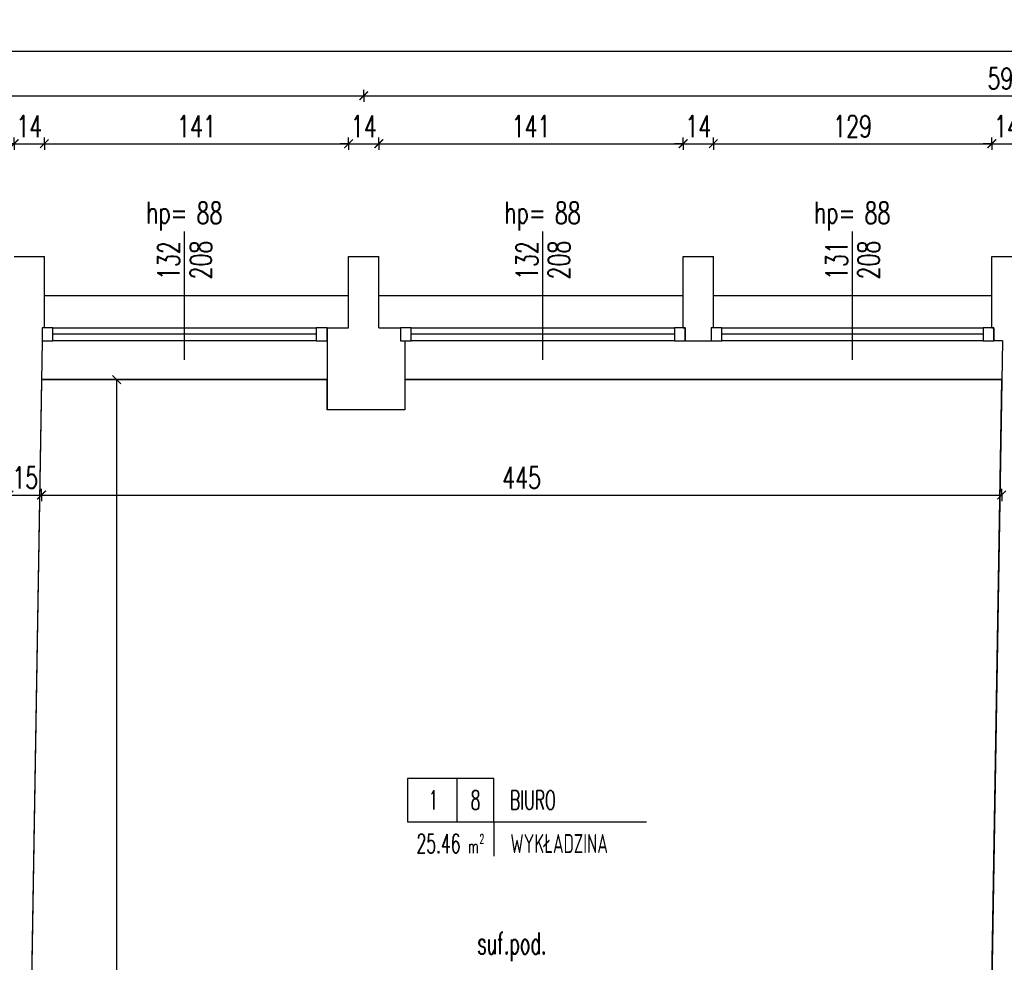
# Model space of a CAD drawing. Extents: x 36663 to 42423, y 7313 to 12123.
# Tile 46 of 54: x 39025 to 39481, y 11687 to 12123. Entities that reach past the tile are written whole.
import ezdxf
from ezdxf.enums import TextEntityAlignment as Align

# ---------------------------------------------------------------- set-up
doc = ezdxf.new("R2010")
doc.units = 0
doc.header["$MEASUREMENT"] = 0
doc.header["$PDMODE"] = 35
doc.header["$PDSIZE"] = 3
for name, color, linetype in [('W_area_1', 5, 'Continuous'), ('W_okna', 1, 'Continuous'), ('W_okna_txt', 1, 'Continuous'), ('W_opis_pomieszczen', 1, 'Continuous'), ('W_opisy', 2, 'Continuous'), ('W_przekrojowa', 6, 'Continuous'), ('W_rama_okna', 2, 'Continuous'), ('W_szklo', 4, 'Continuous'), ('W_widok', 21, 'Continuous'), ('W_wymiary', 1, 'Continuous')]:
    doc.layers.add(name, color=color, linetype=linetype)
doc.styles.add('c20', font='simplex.shx', dxfattribs={"width": 0.7})
doc.styles.add('Romans', font='simplex.shx', dxfattribs={"width": 0.6})
doc.dimstyles.new('c20_50', dxfattribs={"dimscale": 0.5, "dimtxt": 20, "dimasz": 8, "dimexe": 1.25, "dimexo": 0.625, "dimgap": 6, "dimtad": 1, "dimdec": 0, "dimrnd": 1, "dimtxsty": 'c20', "dimblk": 'ARCHTICK', "dimcen": 0, "dimse1": 1, "dimse2": 1, "dimclrd": 1, "dimclrt": 2, "dimadec": 0, "dimazin": 0, "dimtfac": 1, "dimtdec": 0, "dimtix": 1, "dimtmove": 1, "dimatfit": 3, "dimldrblk": 'ARCHTICK', "dimfxl": 1.25, "dimarcsym": 0})

# ---------------------------------------------------------------- blocks, each defined once
blk = doc.blocks.new('_ArchTick')
at = {"color": 2}
for q in [(0, 0.7), (0, -0.7)]:
    blk.add_line((0, 0), q, dxfattribs=at)
at = {"color": 0, "linetype": 'ByBlock', "const_width": 0.15}
blk.add_lwpolyline([(-0.5, -0.5), (0.5, 0.5)], dxfattribs=at)
blk = doc.blocks.new('*D505')
at = {"layer": 'Defpoints', "color": 0, "transparency": 16777216}
for p in [(39036.42, 12065.84), (39022.42, 12013.53), (39036.42, 12013.53)]:
    blk.add_point(p, dxfattribs=at)
at = {"layer": 'W_wymiary', "color": 1, "lineweight": -2, "transparency": 16777216}
for p, q in [((39022.42, 12065.84), (39018.42, 12065.84)), ((39022.42, 12065.84), (39036.42, 12065.84)), ((39036.42, 12065.84), (39040.42, 12065.84))]:
    blk.add_line(p, q, dxfattribs=at)
at = {"layer": 'W_wymiary', "color": 1, "lineweight": -2, "transparency": 16777216, "xscale": 4, "yscale": 4, "zscale": 4}
blk.add_blockref('_ArchTick', (39022.42, 12065.84), dxfattribs=at)
at = {"layer": 'W_wymiary', "color": 1, "lineweight": -2, "transparency": 16777216, "xscale": 4, "yscale": 4, "zscale": 4, "rotation": 180}
blk.add_blockref('_ArchTick', (39036.42, 12065.84), dxfattribs=at)
at = {"layer": 'W_wymiary', "color": 2, "transparency": 16777216, "insert": (39029.42, 12073.84), "char_height": 10, "attachment_point": 5, "style": 'c20'}
blk.add_mtext('14', dxfattribs=at)
blk = doc.blocks.new('*D506')
at = {"layer": 'Defpoints', "color": 0, "transparency": 16777216}
for p in [(39177.42, 12065.84), (39036.42, 12013.53), (39177.42, 12013.53)]:
    blk.add_point(p, dxfattribs=at)
at = {"layer": 'W_wymiary', "color": 1, "lineweight": -2, "transparency": 16777216}
blk.add_line((39036.42, 12065.84), (39177.42, 12065.84), dxfattribs=at)
at = {"layer": 'W_wymiary', "color": 1, "lineweight": -2, "transparency": 16777216, "xscale": 4, "yscale": 4, "zscale": 4, "rotation": 180}
blk.add_blockref('_ArchTick', (39036.42, 12065.84), dxfattribs=at)
at = {"layer": 'W_wymiary', "color": 1, "lineweight": -2, "transparency": 16777216, "xscale": 4, "yscale": 4, "zscale": 4}
blk.add_blockref('_ArchTick', (39177.42, 12065.84), dxfattribs=at)
at = {"layer": 'W_wymiary', "color": 2, "transparency": 16777216, "insert": (39106.92, 12073.84), "char_height": 10, "attachment_point": 5, "style": 'c20'}
blk.add_mtext('141', dxfattribs=at)
blk = doc.blocks.new('*D507')
at = {"layer": 'Defpoints', "color": 0, "transparency": 16777216}
for p in [(39191.42, 12065.84), (39177.42, 12013.53), (39191.42, 12013.53)]:
    blk.add_point(p, dxfattribs=at)
at = {"layer": 'W_wymiary', "color": 1, "lineweight": -2, "transparency": 16777216}
for p, q in [((39177.42, 12065.84), (39173.42, 12065.84)), ((39177.42, 12065.84), (39191.42, 12065.84)), ((39191.42, 12065.84), (39195.42, 12065.84))]:
    blk.add_line(p, q, dxfattribs=at)
at = {"layer": 'W_wymiary', "color": 1, "lineweight": -2, "transparency": 16777216, "xscale": 4, "yscale": 4, "zscale": 4}
blk.add_blockref('_ArchTick', (39177.42, 12065.84), dxfattribs=at)
at = {"layer": 'W_wymiary', "color": 1, "lineweight": -2, "transparency": 16777216, "xscale": 4, "yscale": 4, "zscale": 4, "rotation": 180}
blk.add_blockref('_ArchTick', (39191.42, 12065.84), dxfattribs=at)
at = {"layer": 'W_wymiary', "color": 2, "transparency": 16777216, "insert": (39184.42, 12073.84), "char_height": 10, "attachment_point": 5, "style": 'c20'}
blk.add_mtext('14', dxfattribs=at)
blk = doc.blocks.new('*D508')
at = {"layer": 'Defpoints', "color": 0, "transparency": 16777216}
for p in [(39184.42, 12088.05), (38588.42, 12065.84), (39184.42, 12065.84)]:
    blk.add_point(p, dxfattribs=at)
at = {"layer": 'W_wymiary', "color": 1, "lineweight": -2, "transparency": 16777216}
blk.add_line((38588.42, 12088.05), (39184.42, 12088.05), dxfattribs=at)
at = {"layer": 'W_wymiary', "color": 1, "lineweight": -2, "transparency": 16777216, "xscale": 4, "yscale": 4, "zscale": 4, "rotation": 180}
blk.add_blockref('_ArchTick', (38588.42, 12088.05), dxfattribs=at)
at = {"layer": 'W_wymiary', "color": 1, "lineweight": -2, "transparency": 16777216, "xscale": 4, "yscale": 4, "zscale": 4}
blk.add_blockref('_ArchTick', (39184.42, 12088.05), dxfattribs=at)
at = {"layer": 'W_wymiary', "color": 2, "transparency": 16777216, "insert": (38886.42, 12096.05), "char_height": 10, "attachment_point": 5, "style": 'c20'}
blk.add_mtext('596', dxfattribs=at)
blk = doc.blocks.new('*D509')
at = {"layer": 'Defpoints', "color": 0, "transparency": 16777216}
for p in [(39332.42, 12065.84), (39191.42, 12013.53), (39332.42, 12013.53)]:
    blk.add_point(p, dxfattribs=at)
at = {"layer": 'W_wymiary', "color": 1, "lineweight": -2, "transparency": 16777216}
blk.add_line((39191.42, 12065.84), (39332.42, 12065.84), dxfattribs=at)
at = {"layer": 'W_wymiary', "color": 1, "lineweight": -2, "transparency": 16777216, "xscale": 4, "yscale": 4, "zscale": 4, "rotation": 180}
blk.add_blockref('_ArchTick', (39191.42, 12065.84), dxfattribs=at)
at = {"layer": 'W_wymiary', "color": 1, "lineweight": -2, "transparency": 16777216, "xscale": 4, "yscale": 4, "zscale": 4}
blk.add_blockref('_ArchTick', (39332.42, 12065.84), dxfattribs=at)
at = {"layer": 'W_wymiary', "color": 2, "transparency": 16777216, "insert": (39261.92, 12073.84), "char_height": 10, "attachment_point": 5, "style": 'c20'}
blk.add_mtext('141', dxfattribs=at)
blk = doc.blocks.new('*D510')
at = {"layer": 'Defpoints', "color": 0, "transparency": 16777216}
for p in [(39346.42, 12065.84), (39332.42, 12013.53), (39346.42, 12013.53)]:
    blk.add_point(p, dxfattribs=at)
at = {"layer": 'W_wymiary', "color": 1, "lineweight": -2, "transparency": 16777216}
for p, q in [((39332.42, 12065.84), (39328.42, 12065.84)), ((39332.42, 12065.84), (39346.42, 12065.84)), ((39346.42, 12065.84), (39350.42, 12065.84))]:
    blk.add_line(p, q, dxfattribs=at)
at = {"layer": 'W_wymiary', "color": 1, "lineweight": -2, "transparency": 16777216, "xscale": 4, "yscale": 4, "zscale": 4}
blk.add_blockref('_ArchTick', (39332.42, 12065.84), dxfattribs=at)
at = {"layer": 'W_wymiary', "color": 1, "lineweight": -2, "transparency": 16777216, "xscale": 4, "yscale": 4, "zscale": 4, "rotation": 180}
blk.add_blockref('_ArchTick', (39346.42, 12065.84), dxfattribs=at)
at = {"layer": 'W_wymiary', "color": 2, "transparency": 16777216, "insert": (39339.42, 12073.84), "char_height": 10, "attachment_point": 5, "style": 'c20'}
blk.add_mtext('14', dxfattribs=at)
blk = doc.blocks.new('*D511')
at = {"layer": 'Defpoints', "color": 0, "transparency": 16777216}
for p in [(39475.42, 12065.84), (39346.42, 12013.53), (39475.42, 12013.53)]:
    blk.add_point(p, dxfattribs=at)
at = {"layer": 'W_wymiary', "color": 1, "lineweight": -2, "transparency": 16777216}
blk.add_line((39346.42, 12065.84), (39475.42, 12065.84), dxfattribs=at)
at = {"layer": 'W_wymiary', "color": 1, "lineweight": -2, "transparency": 16777216, "xscale": 4, "yscale": 4, "zscale": 4, "rotation": 180}
blk.add_blockref('_ArchTick', (39346.42, 12065.84), dxfattribs=at)
at = {"layer": 'W_wymiary', "color": 1, "lineweight": -2, "transparency": 16777216, "xscale": 4, "yscale": 4, "zscale": 4}
blk.add_blockref('_ArchTick', (39475.42, 12065.84), dxfattribs=at)
at = {"layer": 'W_wymiary', "color": 2, "transparency": 16777216, "insert": (39410.92, 12073.84), "char_height": 10, "attachment_point": 5, "style": 'c20'}
blk.add_mtext('129', dxfattribs=at)
blk = doc.blocks.new('*D512')
at = {"layer": 'Defpoints', "color": 0, "transparency": 16777216}
for p in [(39489.42, 12065.84), (39475.42, 12013.53), (39489.42, 12013.53)]:
    blk.add_point(p, dxfattribs=at)
at = {"layer": 'W_wymiary', "color": 1, "lineweight": -2, "transparency": 16777216}
for p, q in [((39475.42, 12065.84), (39471.42, 12065.84)), ((39475.42, 12065.84), (39489.42, 12065.84)), ((39489.42, 12065.84), (39493.42, 12065.84))]:
    blk.add_line(p, q, dxfattribs=at)
at = {"layer": 'W_wymiary', "color": 1, "lineweight": -2, "transparency": 16777216, "xscale": 4, "yscale": 4, "zscale": 4}
blk.add_blockref('_ArchTick', (39475.42, 12065.84), dxfattribs=at)
at = {"layer": 'W_wymiary', "color": 1, "lineweight": -2, "transparency": 16777216, "xscale": 4, "yscale": 4, "zscale": 4, "rotation": 180}
blk.add_blockref('_ArchTick', (39489.42, 12065.84), dxfattribs=at)
at = {"layer": 'W_wymiary', "color": 2, "transparency": 16777216, "insert": (39482.42, 12073.84), "char_height": 10, "attachment_point": 5, "style": 'c20'}
blk.add_mtext('14', dxfattribs=at)
blk = doc.blocks.new('*D517')
at = {"layer": 'Defpoints', "color": 0, "transparency": 16777216}
for p in [(39780.42, 12088.05), (39184.42, 12065.84), (39780.42, 12065.84)]:
    blk.add_point(p, dxfattribs=at)
at = {"layer": 'W_wymiary', "color": 1, "lineweight": -2, "transparency": 16777216}
blk.add_line((39184.42, 12088.05), (39780.42, 12088.05), dxfattribs=at)
at = {"layer": 'W_wymiary', "color": 1, "lineweight": -2, "transparency": 16777216, "xscale": 4, "yscale": 4, "zscale": 4, "rotation": 180}
blk.add_blockref('_ArchTick', (39184.42, 12088.05), dxfattribs=at)
at = {"layer": 'W_wymiary', "color": 1, "lineweight": -2, "transparency": 16777216, "xscale": 4, "yscale": 4, "zscale": 4}
blk.add_blockref('_ArchTick', (39780.42, 12088.05), dxfattribs=at)
at = {"layer": 'W_wymiary', "color": 2, "transparency": 16777216, "insert": (39482.42, 12096.05), "char_height": 10, "attachment_point": 5, "style": 'c20'}
blk.add_mtext('596', dxfattribs=at)
blk = doc.blocks.new('*U120')
at = {"layer": 'W_okna'}
for p, q in [((5, 14), (126, 14)), ((126, 8), (5, 8))]:
    blk.add_line(p, q, dxfattribs=at)
at = {"layer": 'W_okna_txt', "color": 1}
blk.add_line((65.5, -0.82), (65.5, 58.65), dxfattribs=at)
at = {"layer": 'W_rama_okna'}
for points in [[(0, 14), (0, 8), (5, 8), (5, 14)], [(126, 14), (126, 8), (131, 8), (131, 14)]]:
    blk.add_lwpolyline(points, close=True, dxfattribs=at)
at = {"layer": 'W_szklo'}
blk.add_line((126, 11), (5, 11), dxfattribs=at)
at = {"color": 1, "style": 'c20', "width": 0.7}
blk.add_text('hp=', height=10, dxfattribs=at).set_placement((57.21, 67.4), align=Align.MIDDLE_CENTER)
blk.add_attdef('PARAPET', text='', height=10, dxfattribs=at).set_placement((36.01, 61.21), align=Align.MIDDLE_LEFT)
at = {"layer": 'W_okna_txt', "color": 1, "style": 'c20', "width": 0.7, "flags": 4}
for tag, p in [('SZER', (23.15, 39.17)), ('WYS', (38.02, 39.38))]:
    blk.add_attdef(tag, text='', height=10, rotation=90, dxfattribs=at).set_placement(p, align=Align.MIDDLE_CENTER)
blk = doc.blocks.new('*U119')
at = {"layer": 'W_okna'}
for p, q in [((5, 14), (127, 14)), ((127, 8), (5, 8))]:
    blk.add_line(p, q, dxfattribs=at)
at = {"layer": 'W_okna_txt', "color": 1}
blk.add_line((66, -0.82), (66, 58.65), dxfattribs=at)
at = {"layer": 'W_rama_okna'}
for points in [[(0, 14), (0, 8), (5, 8), (5, 14)], [(127, 14), (127, 8), (132, 8), (132, 14)]]:
    blk.add_lwpolyline(points, close=True, dxfattribs=at)
at = {"layer": 'W_szklo'}
blk.add_line((127, 11), (5, 11), dxfattribs=at)
at = {"color": 1, "style": 'c20', "width": 0.7}
blk.add_text('hp=', height=10, dxfattribs=at).set_placement((57.71, 67.4), align=Align.MIDDLE_CENTER)
blk.add_attdef('PARAPET', text='', height=10, dxfattribs=at).set_placement((36.01, 61.21), align=Align.MIDDLE_LEFT)
at = {"layer": 'W_okna_txt', "color": 1, "style": 'c20', "width": 0.7, "flags": 4}
for tag, p in [('SZER', (23.15, 39.17)), ('WYS', (38.02, 39.38))]:
    blk.add_attdef(tag, text='', height=10, rotation=90, dxfattribs=at).set_placement(p, align=Align.MIDDLE_CENTER)
blk = doc.blocks.new('*D468')
at = {"layer": 'Defpoints', "color": 0, "transparency": 16777216}
for p in [(39821.63, 12108.72), (39821.63, 11995.53), (36734.77, 11973.53)]:
    blk.add_point(p, dxfattribs=at)
at = {"layer": 'W_wymiary', "color": 1, "lineweight": -2, "transparency": 16777216}
blk.add_line((36734.77, 12108.72), (39821.63, 12108.72), dxfattribs=at)
at = {"layer": 'W_wymiary', "color": 1, "lineweight": -2, "transparency": 16777216, "xscale": 4, "yscale": 4, "zscale": 4, "rotation": 180}
blk.add_blockref('_ArchTick', (36734.77, 12108.72), dxfattribs=at)
at = {"layer": 'W_wymiary', "color": 1, "lineweight": -2, "transparency": 16777216, "xscale": 4, "yscale": 4, "zscale": 4}
blk.add_blockref('_ArchTick', (39821.63, 12108.72), dxfattribs=at)
at = {"layer": 'W_wymiary', "color": 2, "transparency": 16777216, "insert": (38278.2, 12116.72), "char_height": 10, "attachment_point": 5, "style": 'c20'}
blk.add_mtext('3087', dxfattribs=at)
blk = doc.blocks.new('*D383')
at = {"layer": 'Defpoints', "color": 0, "transparency": 16777216}
for p in [(39035.08, 11954.21), (39020.06, 11953.24), (39035.08, 11903.06)]:
    blk.add_point(p, dxfattribs=at)
at = {"layer": 'W_wymiary', "color": 1, "lineweight": -2, "transparency": 16777216}
for p, q in [((39020.06, 11903.06), (39016.06, 11903.06)), ((39020.06, 11903.06), (39035.08, 11903.06)), ((39035.08, 11903.06), (39039.08, 11903.06))]:
    blk.add_line(p, q, dxfattribs=at)
at = {"layer": 'W_wymiary', "color": 1, "lineweight": -2, "transparency": 16777216, "xscale": 4, "yscale": 4, "zscale": 4}
blk.add_blockref('_ArchTick', (39020.06, 11903.06), dxfattribs=at)
at = {"layer": 'W_wymiary', "color": 1, "lineweight": -2, "transparency": 16777216, "xscale": 4, "yscale": 4, "zscale": 4, "rotation": 180}
blk.add_blockref('_ArchTick', (39035.08, 11903.06), dxfattribs=at)
at = {"layer": 'W_wymiary', "color": 2, "transparency": 16777216, "insert": (39027.57, 11911.06), "char_height": 10, "attachment_point": 5, "style": 'c20'}
blk.add_mtext('15', dxfattribs=at)
blk = doc.blocks.new('*D339')
at = {"layer": 'Defpoints', "color": 0, "transparency": 16777216}
for p in [(39035.08, 11954.21), (39480.04, 11951.94), (39480.04, 11903.06)]:
    blk.add_point(p, dxfattribs=at)
at = {"layer": 'W_wymiary', "color": 1, "lineweight": -2, "transparency": 16777216}
blk.add_line((39035.08, 11903.06), (39480.04, 11903.06), dxfattribs=at)
at = {"layer": 'W_wymiary', "color": 1, "lineweight": -2, "transparency": 16777216, "xscale": 4, "yscale": 4, "zscale": 4, "rotation": 180}
blk.add_blockref('_ArchTick', (39035.08, 11903.06), dxfattribs=at)
at = {"layer": 'W_wymiary', "color": 1, "lineweight": -2, "transparency": 16777216, "xscale": 4, "yscale": 4, "zscale": 4}
blk.add_blockref('_ArchTick', (39480.04, 11903.06), dxfattribs=at)
at = {"layer": 'W_wymiary', "color": 2, "transparency": 16777216, "insert": (39257.56, 11911.06), "char_height": 10, "attachment_point": 5, "style": 'c20'}
blk.add_mtext('445', dxfattribs=at)
blk = doc.blocks.new('*D341')
at = {"layer": 'Defpoints', "color": 0, "transparency": 16777216}
for p in [(39069.94, 11956.53), (39079.18, 11956.53), (39079.18, 11371.53)]:
    blk.add_point(p, dxfattribs=at)
at = {"layer": 'W_wymiary', "color": 1, "lineweight": -2, "transparency": 16777216}
blk.add_line((39069.94, 11371.53), (39069.94, 11956.53), dxfattribs=at)
at = {"layer": 'W_wymiary', "color": 1, "lineweight": -2, "transparency": 16777216, "xscale": 4, "yscale": 4, "zscale": 4}
for p, rotation in [((39069.94, 11956.53), 90), ((39069.94, 11371.53), 270)]:
    blk.add_blockref('_ArchTick', p, dxfattribs=dict(at, rotation=rotation))
at = {"layer": 'W_wymiary', "color": 2, "transparency": 16777216, "insert": (39061.94, 11664.03), "char_height": 10, "attachment_point": 5, "rotation": 90, "style": 'c20'}
blk.add_mtext('585', dxfattribs=at)
blk = doc.blocks.new('POM')
at = {"color": 1}
for p, q in [((28.54, 0), (28.54, -25)), ((50, -25), (138.5, -25)), ((50, -25), (50, -44.93))]:
    blk.add_line(p, q, dxfattribs=at)
blk.add_lwpolyline([(0, -25), (50, -25), (50, 0), (0, 0)], close=True, dxfattribs=at)
at = {"color": 2, "style": 'Romans', "width": 0.6}
for s, height, p in [('2', 5.4, (41.68, -37.62)), ('m', 8, (35.05, -43.22))]:
    blk.add_text(s, height=height, dxfattribs=at).set_placement(p)
for tag, p in [('0', (15.04, -17.92)), ('88', (39.46, -17.92))]:
    blk.add_attdef(tag, text='', height=11, dxfattribs=at).set_placement(p, align=Align.CENTER)
for tag, p in [('POKOJ-DZIENNY', (59.33, -17.92)), ('WYKŁADZINA', (59.65, -43.09))]:
    blk.add_attdef(tag, p, '', height=11, dxfattribs=at)
blk.add_attdef('22.22', text='', height=11, dxfattribs=at).set_placement((30.72, -43.07), align=Align.RIGHT)

msp = doc.modelspace()

# ---------------------------------------------------------------- linework, layer by layer
at = {"layer": 'W_area_1'}
msp.add_lwpolyline([(39480.12, 11956.53), (39203.42, 11956.53), (39203.42, 11942.53), (39167.42, 11942.53), (39167.42, 11956.53), (39035.12, 11956.53), (39025.36, 11371.53), (39155.42, 11371.53), (39155.42, 11465.53), (39211.42, 11465.53), (39211.42, 11371.53), (39336.08, 11371.53), (39426.08, 11371.53), (39470.36, 11371.53)], close=True, dxfattribs=at)
at = {"layer": 'W_przekrojowa'}
for p, q in [((39022.42, 12013.53), (39036.42, 12013.53)), ((39036.42, 11980.53), (39036.42, 12013.53)), ((39177.42, 12013.53), (39191.42, 12013.53)), ((39177.42, 11980.53), (39177.42, 12013.53)), ((39191.42, 11980.53), (39191.42, 12013.53)), ((39332.42, 12013.53), (39346.42, 12013.53)), ((39332.42, 11980.53), (39332.42, 12013.53)), ((39346.42, 11980.53), (39346.42, 12013.53)), ((39475.42, 12013.53), (39489.42, 12013.53)), ((39475.42, 11980.53), (39475.42, 12013.53)), ((39036.42, 11980.53), (39035.42, 11980.53)), ((39035.42, 11980.53), (39035.42, 11974.53)), ((39167.42, 11980.53), (39177.42, 11980.53)), ((39167.42, 11980.53), (39167.42, 11942.53)), ((39191.42, 11980.53), (39201.42, 11980.53)), ((39201.42, 11980.53), (39201.42, 11974.53)), ((39332.42, 11980.53), (39333.42, 11980.53)), ((39333.42, 11980.53), (39333.42, 11974.53)), ((39346.42, 11980.53), (39345.42, 11980.53)), ((39345.42, 11980.53), (39345.42, 11974.53)), ((39475.42, 11980.53), (39476.42, 11980.53)), ((39476.42, 11980.53), (39476.42, 11974.53)), ((39035.42, 11974.53), (39025.36, 11371.53)), ((39201.42, 11974.53), (39203.42, 11974.53)), ((39203.42, 11974.53), (39203.42, 11942.53)), ((39333.42, 11974.53), (39345.42, 11974.53)), ((39480.42, 11974.53), (39470.36, 11371.53)), ((39480.42, 11974.53), (39476.42, 11974.53)), ((39203.42, 11942.53), (39167.42, 11942.53))]:
    msp.add_line(p, q, dxfattribs=at)
at = {"layer": 'W_widok'}
for p, q in [((39036.42, 11995.53), (39177.42, 11995.53)), ((39191.42, 11995.53), (39332.42, 11995.53)), ((39346.42, 11995.53), (39475.42, 11995.53)), ((39035.12, 11956.53), (39167.42, 11956.53)), ((39203.42, 11956.53), (39480.12, 11956.53))]:
    msp.add_line(p, q, dxfattribs=at)

# ---------------------------------------------------------------- block references
at = {"layer": 'W_okna'}
ref = msp.add_blockref('*U119', (39035.42, 11966.53), dxfattribs=at)
ref.add_attrib('SZER', '132', dxfattribs={"layer": 'W_okna_txt', "color": 1, "height": 10, "rotation": 90, "style": 'c20', "width": 0.7, "flags": 4}).set_placement((39094.07, 12011.7), align=Align.MIDDLE_CENTER)
ref.add_attrib('WYS', '208', dxfattribs={"layer": 'W_okna_txt', "color": 1, "height": 10, "rotation": 90, "style": 'c20', "width": 0.7, "flags": 4}).set_placement((39108.94, 12011.91), align=Align.MIDDLE_CENTER)
ref.add_attrib('PARAPET', '88', dxfattribs={"layer": '0', "color": 1, "height": 10, "style": 'c20', "width": 0.7}).set_placement((39106.93, 12033.74), align=Align.MIDDLE_LEFT)
ref = msp.add_blockref('*U119', (39201.42, 11966.53), dxfattribs=at)
ref.add_attrib('SZER', '132', dxfattribs={"layer": 'W_okna_txt', "color": 1, "height": 10, "rotation": 90, "style": 'c20', "width": 0.7, "flags": 4}).set_placement((39260.07, 12011.7), align=Align.MIDDLE_CENTER)
ref.add_attrib('WYS', '208', dxfattribs={"layer": 'W_okna_txt', "color": 1, "height": 10, "rotation": 90, "style": 'c20', "width": 0.7, "flags": 4}).set_placement((39274.94, 12011.91), align=Align.MIDDLE_CENTER)
ref.add_attrib('PARAPET', '88', dxfattribs={"layer": '0', "color": 1, "height": 10, "style": 'c20', "width": 0.7}).set_placement((39272.93, 12033.74), align=Align.MIDDLE_LEFT)
ref = msp.add_blockref('*U120', (39345.42, 11966.53), dxfattribs=at)
ref.add_attrib('SZER', '131', dxfattribs={"layer": 'W_okna_txt', "color": 1, "height": 10, "rotation": 90, "style": 'c20', "width": 0.7, "flags": 4}).set_placement((39403.57, 12011.7), align=Align.MIDDLE_CENTER)
ref.add_attrib('WYS', '208', dxfattribs={"layer": 'W_okna_txt', "color": 1, "height": 10, "rotation": 90, "style": 'c20', "width": 0.7, "flags": 4}).set_placement((39418.44, 12011.91), align=Align.MIDDLE_CENTER)
ref.add_attrib('PARAPET', '88', dxfattribs={"layer": '0', "color": 1, "height": 10, "style": 'c20', "width": 0.7}).set_placement((39416.43, 12033.74), align=Align.MIDDLE_LEFT)
at = {"layer": 'W_opis_pomieszczen', "xscale": 0.8000000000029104, "yscale": 0.8000000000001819, "zscale": 0.8}
msp.add_blockref('POM', (39204.67, 11771.66), dxfattribs=at).add_auto_attribs({'88': '8', '22.22': '25.46', 'POKOJ-DZIENNY': 'BIURO', 'WYKŁADZINA': 'WYKŁADZINA', '0': '1'})

# ---------------------------------------------------------------- texts
at = {"layer": 'W_opisy', "style": 'c20', "width": 0.6}
msp.add_text('suf.pod.', height=10, dxfattribs=at).set_placement((39253.04, 11695.4), align=Align.MIDDLE_CENTER)

# ---------------------------------------------------------------- dimensions: what is measured, and where the dimension line sits
at = {"layer": 'W_wymiary'}
for base, p1, p2, picture, middle in [((39821.63, 12108.72), (36734.77, 11973.53), (39821.63, 11995.53), '*D468', (38278.2, 12116.72)), ((39184.42, 12088.05), (38588.42, 12065.84), (39184.42, 12065.84), '*D508', (38886.42, 12096.05)), ((39780.42, 12088.05), (39184.42, 12065.84), (39780.42, 12065.84), '*D517', (39482.42, 12096.05)), ((39036.42, 12065.84), (39022.42, 12013.53), (39036.42, 12013.53), '*D505', (39029.42, 12073.84)), ((39177.42, 12065.84), (39036.42, 12013.53), (39177.42, 12013.53), '*D506', (39106.92, 12073.84)), ((39191.42, 12065.84), (39177.42, 12013.53), (39191.42, 12013.53), '*D507', (39184.42, 12073.84)), ((39332.42, 12065.84), (39191.42, 12013.53), (39332.42, 12013.53), '*D509', (39261.92, 12073.84)), ((39346.42, 12065.84), (39332.42, 12013.53), (39346.42, 12013.53), '*D510', (39339.42, 12073.84)), ((39475.42, 12065.84), (39346.42, 12013.53), (39475.42, 12013.53), '*D511', (39410.92, 12073.84)), ((39489.42, 12065.84), (39475.42, 12013.53), (39489.42, 12013.53), '*D512', (39482.42, 12073.84)), ((39035.08, 11903.06), (39020.06, 11953.24), (39035.08, 11954.21), '*D383', (39027.57, 11911.06)), ((39480.04, 11903.06), (39035.08, 11954.21), (39480.04, 11951.94), '*D339', (39257.56, 11911.06))]:
    dim = msp.add_linear_dim(base=base, p1=p1, p2=p2, dimstyle='c20_50', dxfattribs=at)
    dim.commit()
    dim.dimension.update_dxf_attribs({"geometry": picture, "text_midpoint": middle})
dim = msp.add_linear_dim(base=(39069.94, 11956.53), p1=(39079.18, 11371.53), p2=(39079.18, 11956.53), angle=90, dimstyle='c20_50', dxfattribs=at)
dim.commit()
dim.dimension.update_dxf_attribs({"geometry": '*D341', "text_midpoint": (39061.94, 11664.03)})

doc.saveas('drawing.dxf')
